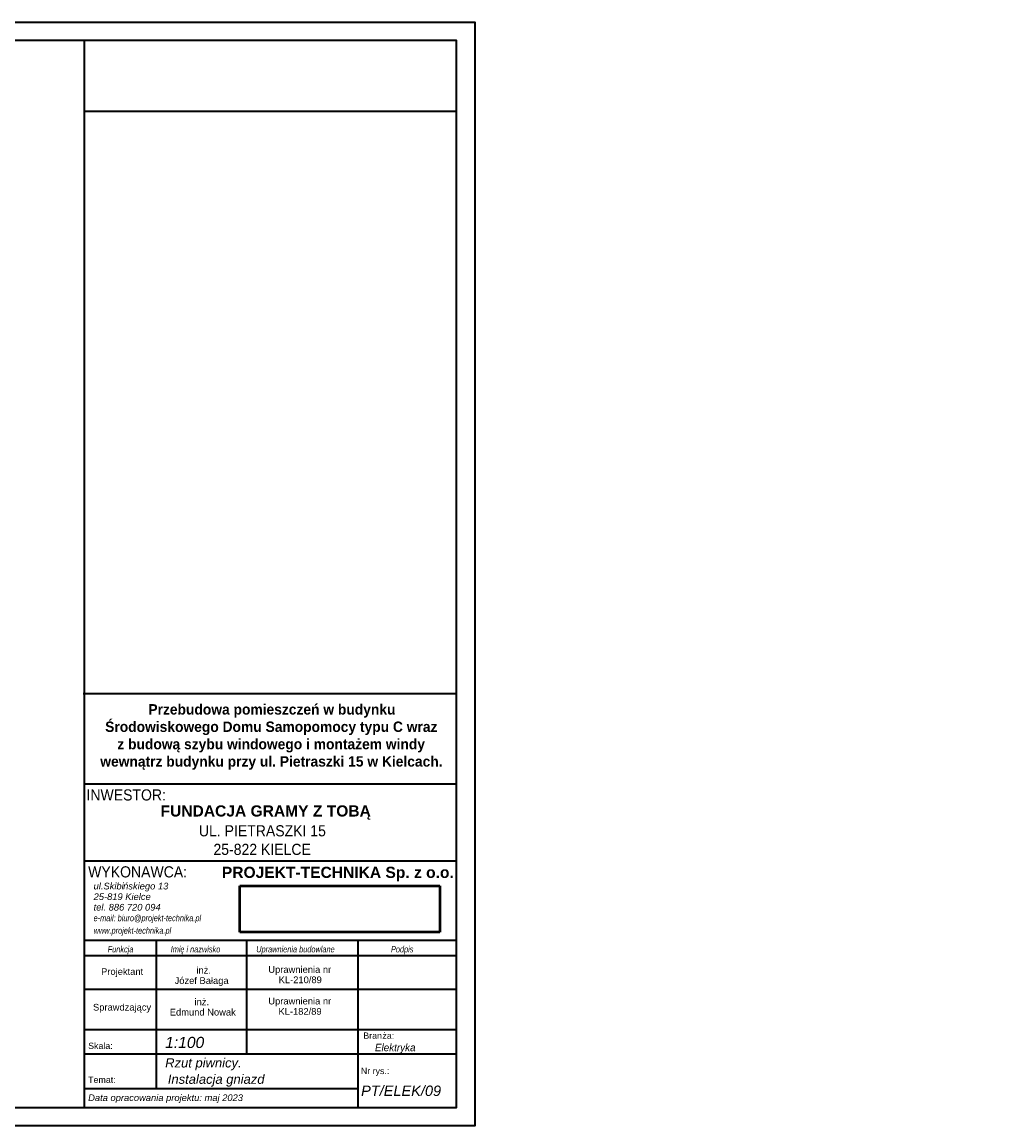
# Model space of a CAD drawing. Header units: centimetres. Extents: x 14504 to 44111, y -18976 to -7683.
# Tile 11 of 141: x 18386 to 21016, y -18976 to -16006. Entities that reach past the tile are written whole.
import ezdxf

# ---------------------------------------------------------------- set-up
doc = ezdxf.new("R2010")
doc.units = ezdxf.units.CM
for name, color, linetype, lineweight in [('_gruba', 90, 'Continuous', 35), ('G-ANNO-TTLB', 6, 'Continuous', 9), ('zbrojenie', 2, 'Continuous', 50)]:
    doc.layers.add(name, color=color, linetype=linetype, lineweight=lineweight)
doc.styles.add('Arial_10', font='arial.ttf', dxfattribs={"height": 1.8})
doc.styles.add('Arial_8', font='arial.ttf', dxfattribs={"height": 350})
doc.styles.add('Arial_9', font='arial.ttf', dxfattribs={"width": 0.9, "height": 2.2})
doc.styles.add('Arial_B', font='arialbd.ttf', dxfattribs={"height": 3})
doc.styles.add('Arial_B_1', font='arialbd.ttf', dxfattribs={"width": 0.95, "height": 2.4})
doc.styles.add('Arial_I', font='ariali.ttf', dxfattribs={"height": 1.8})
doc.styles.add('Arial_I_1', font='ariali.ttf', dxfattribs={"width": 0.8, "height": 1.8})
doc.styles.add('Arial_I_2', font='ariali.ttf', dxfattribs={"width": 0.95, "height": 2})
doc.styles.add('Arial_I_3', font='ariali.ttf', dxfattribs={"height": 3})
picture_1 = doc.add_image_def('image1.jpg', size_in_pixel=(2192, 508))

msp = doc.modelspace()

# ---------------------------------------------------------------- linework, layer by layer
at = {"layer": '_gruba'}
for p, q in [((18552.2, -16056.1), (18552.2, -18926.1)), ((18552.2, -16245.4), (19553.8, -16245.4)), ((18550, -17812.6), (19551.6, -17812.6)), ((18552.2, -18055.6), (19551.6, -18055.6)), ((18552.2, -18055.6), (19551.6, -18055.6)), ((18552.2, -18262.6), (19551.6, -18262.6)), ((18552.2, -18476.3), (19551.6, -18476.3)), ((18746.6, -18476.3), (18746.6, -18876.7)), ((18989.4, -18476.3), (18989.4, -18782)), ((19289.2, -18476.3), (19289.2, -18926.1)), ((18552.2, -18517.6), (19551.6, -18517.6)), ((18552.2, -18608.4), (19551.6, -18608.4)), ((18554.4, -18716.5), (19553.8, -18716.5)), ((18554.4, -18782), (19553.8, -18782)), ((19289.2, -18876.7), (18554.4, -18876.7))]:
    msp.add_line(p, q, dxfattribs=at)
for points in [[(14503.8, -16006.1), (19603.8, -16006.1), (19603.8, -18976.1), (14503.8, -18976.1)], [(14553.8, -18926.1), (19553.8, -18926.1), (19553.8, -16056.1), (14553.8, -16056.1)]]:
    msp.add_lwpolyline(points, dxfattribs=at)

# ---------------------------------------------------------------- texts
at = {"layer": 'G-ANNO-TTLB', "attachment_point": 1}
for s, insert, char_height, width, style in [('\\A1;\\pi153.657;Przebudowa pomieszczeń w budynku \\P\\pi37.4677;Środowiskowego Domu Samopomocy typu C wraz \\P\\pi70.0917;z\\~budową szybu windowego i montażem windy \\P\\pi24.2675;wewnątrz budynku przy ul. Pietraszki 15 w Kielcach.', (18571.6, -17841.3), 28, 966.852, 'Arial_B_1'), ('INWESTOR:', (18558.8, -18070.5), 30, 295.021, 'Arial_9'), ('\\pi133.33;FUNDACJA GRAMY Z TOBĄ', (18624.7, -18113.6), 30, 829.17, 'Arial_B'), ('\\pi14.7489;UL. PIETRASZKI 15 \\P\\pi53.8676;25-822 KIELCE', (18846.5, -18167), 30, 366.703, 'Arial_9'), ('WYKONAWCA:', (18563.3, -18277.5), 30, 367.975, 'Arial_9'), ('PROJEKT-TECHNIKA Sp. z o.o.', (18923, -18278.8), 30, 647.764, 'Arial_B'), ('ul.Skibi', (18577.9, -18321.8), 18, 96.203, 'Arial_I'), ('ńskiego 13', (18657.3, -18321.8), 18, 145.907, 'Arial_I'), ('25-819 Kielce', (18577.9, -18350.3), 18, 183.586, 'Arial_I'), ('tel. 886 720 094', (18577.9, -18378.7), 18, 214.852, 'Arial_I'), ('e-mail: biuro@projekt-technika.pl', (18577.9, -18408.3), 17, 435.316, 'Arial_I_1'), ('www.projekt-technika.pl', (18577.9, -18441.9), 17, 313.46, 'Arial_I_1'), ('Funkcja', (18615.8, -18492.2), 17, 105.823, 'Arial_I_1'), ('Imi', (18785.4, -18492.2), 17, 38.481, 'Arial_I_1'), ('ę i nazwisko', (18811.2, -18492.2), 17, 161.941, 'Arial_I_1'), ('Uprawnienia budowlane', (19015.5, -18492.2), 17, 319.072, 'Arial_I_1'), ('Podpis', (19378, -18492.2), 17, 92.194, 'Arial_I_1'), ('Projektant', (18598.1, -18551.8), 18, 133.882, 'Arial_10'), ('inż.', (18854.5, -18548.2), 18, 109.446, 'Arial_10'), ('Uprawnienia nr ', (19048, -18546.2), 18, 205.232, 'Arial_10'), ('Józef Bałaga', (18795.8, -18576), 18, 303.142, 'Arial_10'), ('KL-210/89 ', (19075.8, -18574), 18, 100.211, 'Arial_10'), ('Sprawdzający', (18576.3, -18647.7), 18, 133.882, 'Arial_10'), ('inż.', (18849.4, -18633.2), 18, 109.446, 'Arial_10'), ('Uprawnienia nr ', (19048, -18631.2), 18, 205.232, 'Arial_10'), ('Edmund Nowak', (18782.9, -18661), 18, 303.142, 'Arial_10'), ('KL-182/89', (19075.3, -18659), 18, 100.211, 'Arial_10'), ('1:100', (18770.5, -18736.4), 30, 129.873, 'Arial_I_3'), ('Bran', (19303.5, -18724.6), 17, 62.532, 'Arial_8'), ('ża:', (19355, -18724.6), 17, 38.481, 'Arial_8'), ('Skala:', (18563.3, -18752.1), 17, 80.97, 'Arial_8'), ('Elektryka', (19334.9, -18755.1), 20, 264.276, 'Arial_I_2'), ('Rzut piwnicy.', (18770.5, -18793.8), 25, 1043.177, 'Arial_I_3'), ('Nr rys.:', (19297, -18819.6), 17, 92.996, 'Arial_8'), ('Temat:', (18563.3, -18843.2), 17, 91.392, 'Arial_8'), ('Instalacja gniazd', (18777.6, -18837.8), 25, 1043.177, 'Arial_I_3'), ('PT/ELEK/09', (19297.6, -18867.5), 28, 260.548, 'Arial_I_3'), ('Data opracowania projektu: maj 2023', (18563.3, -18891.2), 18, 544.346, 'Arial_I')]:
    msp.add_mtext(s, dxfattribs=dict(at, insert=insert, char_height=char_height, width=width, style=style))

# ---------------------------------------------------------------- pictures from other files: only their frames are drawn
at = {"layer": 'zbrojenie', "color": 7, "ltscale": 30, "true_color": 0xffffff}
image = msp.add_image(picture_1, insert=(18971.2, -18454.6), size_in_units=(538.4, 124.8), dxfattribs=at)
image.dxf.flags = 7

doc.saveas('drawing.dxf')
